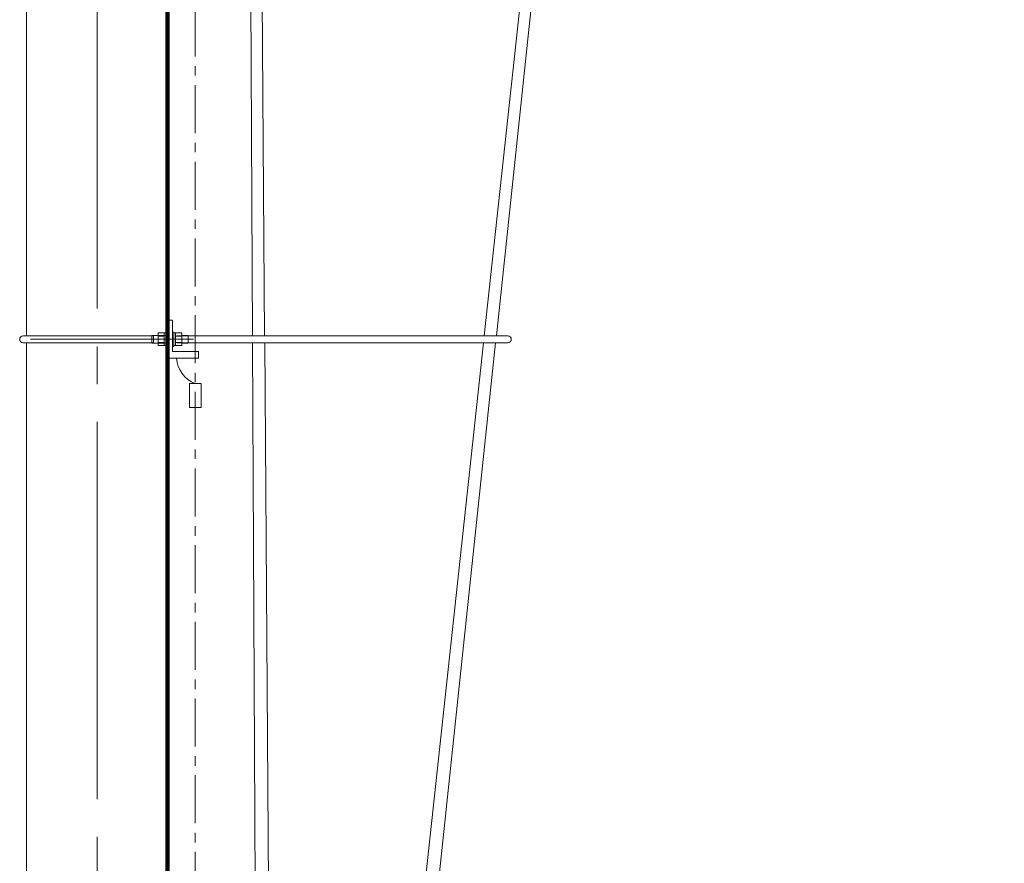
# Model space of a CAD drawing. Header units: millimetres. Extents: x 0 to 630, y 0 to 297.
# Tile 5 of 15: x 132 to 172, y 175 to 209. Entities that reach past the tile are written whole.
import ezdxf

# ---------------------------------------------------------------- set-up
doc = ezdxf.new("R2010")
doc.units = ezdxf.units.MM
for name, pattern in [('K5LT32805', [3.048, 1.905, -0.381, 0.381, -0.381]), ('K5LT_AXLED', [19.5, 15, -1.5, 1.5, -1.5]), ('K5LT_THIN', [0]), ('K5LT_THIN_INCLUDED_TO_HATCHING', [0])]:
    doc.linetypes.add(name, pattern=pattern)
doc.layers.add('Системный слой', color=7, linetype='Continuous')

# ---------------------------------------------------------------- blocks, each defined once
blk = doc.blocks.new('U41')
at = {"layer": 'Системный слой', "color": 7, "linetype": 'K5LT_THIN', "lineweight": 18}
for p, q in [((139.126, 194.068), (139.587, 194.068)), ((139.126, 193.112), (139.126, 194.068)), ((139.587, 194.068), (139.587, 193.112)), ((139.587, 193.112), (139.126, 193.112))]:
    blk.add_line(p, q, dxfattribs=at)
blk = doc.blocks.new('U51')
at = {"layer": 'Системный слой', "color": 7, "linetype": 'K5LT_THIN', "lineweight": 18}
for p, q in [((139.126, 194.068), (139.587, 194.068)), ((139.126, 193.112), (139.126, 194.068)), ((139.587, 194.068), (139.587, 193.112)), ((139.587, 193.112), (139.126, 193.112))]:
    blk.add_line(p, q, dxfattribs=at)

msp = doc.modelspace()

# ---------------------------------------------------------------- linework, layer by layer
at = {"layer": 'Системный слой', "color": 7, "linetype": 'K5LT_AXLED', "lineweight": 18}
msp.add_line((135.44873, 41.04159), (135.44873, 277.80736), dxfattribs=at)
at = {"layer": 'Системный слой', "color": 7, "linetype": 'K5LT32805', "lineweight": 18}
msp.add_line((139.35628, 85.14654), (139.35628, 267.14653), dxfattribs=at)
at = {"layer": 'Системный слой', "color": 7, "linetype": 'K5LT_THIN_INCLUDED_TO_HATCHING', "lineweight": 18}
for p, q in [((141.634, 195.9648), (141.4936, 224.48722)), ((142.11075, 195.9648), (141.90152, 224.56618)), ((150.84144, 195.9648), (153.93394, 224.54681)), ((151.32364, 195.9648), (154.34186, 224.46786)), ((138.4492, 196.57952), (138.24873, 196.57952)), ((138.4492, 195.33651), (138.4492, 196.57952)), ((137.87408, 196.07802), (138.19974, 196.07802)), ((137.87408, 195.57036), (137.87408, 196.07802)), ((138.12312, 196.07802), (138.12312, 195.57036)), ((138.19974, 196.11154), (138.19974, 195.53684)), ((138.24764, 196.11154), (138.19974, 196.11154)), ((138.4503, 196.11154), (138.49819, 196.11154)), ((138.49819, 196.11154), (138.49819, 195.53684)), ((138.82386, 196.07802), (138.49819, 196.07802)), ((138.57482, 196.07802), (138.57482, 195.57036)), ((138.82386, 195.57036), (138.82386, 196.07802)), ((137.69261, 195.9648), (132.51651, 195.9648)), ((137.69261, 195.68358), (132.51651, 195.68358)), ((132.80692, 195.82419), (139.28564, 195.82419)), ((137.87408, 195.97744), (137.62427, 195.97744)), ((137.62427, 195.97744), (137.62427, 195.67093)), ((137.69261, 195.97744), (138.25014, 195.97744)), ((137.69261, 195.67093), (137.69261, 195.97744)), ((138.12312, 195.9511), (137.87408, 195.9511)), ((138.12312, 195.69727), (137.87408, 195.69727)), ((138.12312, 196.03108), (138.12312, 195.61729)), ((138.19974, 195.81568), (138.12312, 195.84357)), ((138.19974, 195.59143), (138.19974, 196.05695)), ((138.49819, 195.59143), (138.49819, 196.05695)), ((138.49819, 195.81568), (138.57482, 195.84357)), ((138.57482, 196.03108), (138.57482, 195.61729)), ((138.57482, 195.9511), (138.82386, 195.9511)), ((138.57482, 195.69727), (138.82386, 195.69727)), ((138.62339, 195.9648), (151.77436, 195.9648)), ((138.62339, 195.68358), (151.77436, 195.68358)), ((138.82386, 195.97744), (139.07366, 195.97744)), ((139.07366, 195.97744), (139.07366, 195.67093)), ((141.9717, 127.35502), (141.63538, 195.68358)), ((142.60821, 127.96354), (142.11281, 195.68358)), ((143.18449, 125.19654), (150.81101, 195.68358)), ((143.79241, 124.84232), (151.29387, 195.68358)), ((137.62427, 195.67093), (137.87408, 195.67093)), ((138.24908, 195.67093), (137.69261, 195.67093)), ((138.19974, 195.57036), (137.87408, 195.57036)), ((138.19974, 195.53684), (138.24764, 195.53684)), ((138.4492, 195.33651), (139.47832, 195.33651)), ((138.49819, 195.53684), (138.4503, 195.53684)), ((138.49819, 195.57036), (138.82386, 195.57036)), ((139.07366, 195.67093), (138.82386, 195.67093)), ((139.47832, 195.06886), (139.47832, 195.33651)), ((138.23877, 195.06886), (139.47832, 195.06886))]:
    msp.add_line(p, q, dxfattribs=at)
at = {"layer": 'Системный слой', "color": 7, "linetype": 'K5LT_THIN', "lineweight": 18}
for p, q in [((132.64873, 218.01035), (132.64873, 195.9648)), ((132.64873, 195.68358), (132.64873, 127.86654))]:
    msp.add_line(p, q, dxfattribs=at)
at = {"layer": 'Системный слой', "color": 7, "linetype": 'K5LT_THIN', "const_width": 0.18}
msp.add_lwpolyline([(132.64873, 123.02654), (132.64873, 47.14653), (138.24873, 47.14653), (138.24873, 219.31938)], dxfattribs=at)
at = {"layer": 'Системный слой', "color": 7, "linetype": 'K5LT_THIN_INCLUDED_TO_HATCHING', "lineweight": 18}
for centre, start, end in [((132.51651, 195.82419), 90, 270), ((151.77436, 195.82419), 270, 90)]:
    msp.add_arc(centre, 0.14061, start, end, dxfattribs=at)
at = {"layer": 'Системный слой', "color": 7, "linetype": 'K5LT_THIN', "lineweight": 18}
msp.add_arc((139.75093, 195.1392), 1.1412, 183.533703, 249.768161, dxfattribs=at)
msp.add_arc((139.75093, 195.1392), 1.1412, 183.533703, 249.768161, dxfattribs=at)

# ---------------------------------------------------------------- block references
at = {"layer": 'Системный слой'}
for name in ['U41', 'U51']:
    msp.add_blockref(name, (0, 0), dxfattribs=at)

doc.saveas('drawing.dxf')
